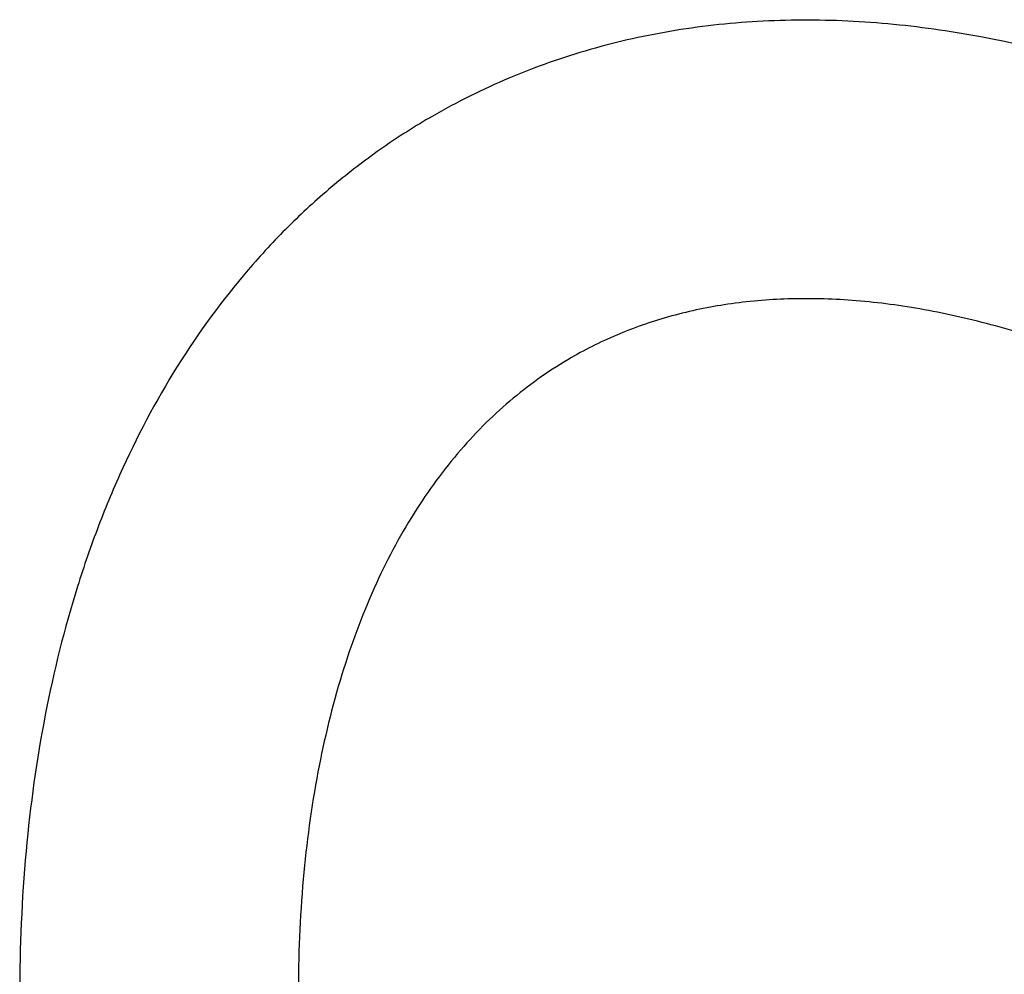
# Model space of a CAD drawing. Header units: millimetres. Extents: x 16 to 3344, y 34 to 2360.
# Tile 97 of 101: x 2981 to 3073, y 1974 to 2063. Entities that reach past the tile are written whole.
import ezdxf

# ---------------------------------------------------------------- set-up
doc = ezdxf.new("R2010")
doc.units = ezdxf.units.MM
doc.header["$LTSCALE"] = 185.02
doc.layers.add('BOX_PBL25', color=7, linetype='CONTINUOUS')
doc.layers.add('DEFAULT_VBL21', color=7, linetype='CONTINUOUS')

# ---------------------------------------------------------------- blocks, each defined once
blk = doc.blocks.new('BOX_PBL25', base_point=(3115.492, 1780.29))
at = {"layer": 'BOX_PBL25', "color": 7}
for points, knots in [([(3225.305, 1846.262), (3225.305, 1853.203), (3224.615, 1863.771), (3222.518, 1877.88), (3219.542, 1892.537), (3214.3, 1911.042), (3205.831, 1932.994), (3195.298, 1954.483), (3182.918, 1975.071), (3168.945, 1994.339), (3153.654, 2011.892), (3137.341, 2027.373), (3122.946, 2038.437), (3111.171, 2045.922), (3102.391, 2050.756), (3093.577, 2054.858), (3082.011, 2059.244), (3070.302, 2062.179), (3058.681, 2063.394), (3050.236, 2063.425), (3042.001, 2062.564), (3034.036, 2060.795), (3026.419, 2058.116), (3021.616, 2055.728), (3019.307, 2054.394)], [0, 0, 0, 0, 0.062071, 0.094402, 0.127514, 0.195755, 0.266088, 0.337644, 0.409482, 0.48064, 0.550202, 0.617348, 0.681426, 0.712184, 0.742039, 0.770985, 0.799037, 0.852591, 0.878287, 0.903373, 0.927965, 0.952183, 0.976153, 1, 1, 1, 1]), ([(3019.307, 2054.394), (3017.743, 2053.492), (3014.687, 2051.552), (3010.355, 2048.263), (3006.29, 2044.611), (3001.222, 2039.258), (2995.609, 2031.714), (2991.094, 2023.328), (2988.096, 2016.153), (2985.455, 2008.527), (2982.943, 1998.416), (2981.178, 1985.647), (2980.808, 1976.88), (2980.808, 1972.408)], [0, 0, 0, 0, 0.057087, 0.11431, 0.171803, 0.229703, 0.347191, 0.467939, 0.529878, 0.592981, 0.722987, 0.858567, 1, 1, 1, 1]), ([(3199.305, 1846.262), (3199.305, 1849.147), (3199.113, 1855.039), (3198.287, 1864.014), (3196.918, 1873.258), (3194.338, 1886.028), (3189.764, 1902.278), (3182.354, 1921.67), (3173.11, 1940.759), (3162.239, 1959.111), (3149.985, 1976.313), (3136.631, 1991.979), (3124.683, 2003.624), (3114.83, 2011.844), (3107.483, 2017.332), (3100.122, 2022.198), (3092.801, 2026.416), (3085.57, 2029.965), (3078.485, 2032.832), (3071.598, 2035.008), (3064.962, 2036.496), (3058.623, 2037.306), (3052.619, 2037.458), (3046.977, 2036.976), (3041.707, 2035.889), (3036.804, 2034.217), (3033.757, 2032.715), (3032.307, 2031.878)], [0, 0, 0, 0, 0.030793, 0.062872, 0.096137, 0.130476, 0.201862, 0.276, 0.351754, 0.427945, 0.50338, 0.576889, 0.647356, 0.681134, 0.713777, 0.745179, 0.775245, 0.803897, 0.831074, 0.85674, 0.880891, 0.90356, 0.924835, 0.944862, 0.963862, 0.982124, 1, 1, 1, 1]), ([(3032.307, 2031.878), (3031.353, 2031.327), (3029.483, 2030.138), (3026.822, 2028.106), (3024.296, 2025.816), (3021.056, 2022.354), (3017.356, 2017.288), (3013.635, 2010.224), (3010.636, 2002.103), (3008.433, 1992.99), (3007.091, 1982.98), (3006.808, 1976.01), (3006.808, 1972.408)], [0, 0, 0, 0, 0.048829, 0.098123, 0.148325, 0.199846, 0.308158, 0.425364, 0.552809, 0.691098, 0.840279, 1, 1, 1, 1])]:
    blk.add_open_spline(points, degree=3, knots=knots, dxfattribs=at)
blk = doc.blocks.new('DEFAULT_VBL21', base_point=(3028.169, 1858.95))
at = {"layer": 'BOX_PBL25'}
blk.add_blockref('BOX_PBL25', (3115.492, 1780.29), dxfattribs=at)

msp = doc.modelspace()

# ---------------------------------------------------------------- block references
at = {"layer": 'DEFAULT_VBL21'}
msp.add_blockref('DEFAULT_VBL21', (3028.169, 1858.95), dxfattribs=at)

doc.saveas('drawing.dxf')
